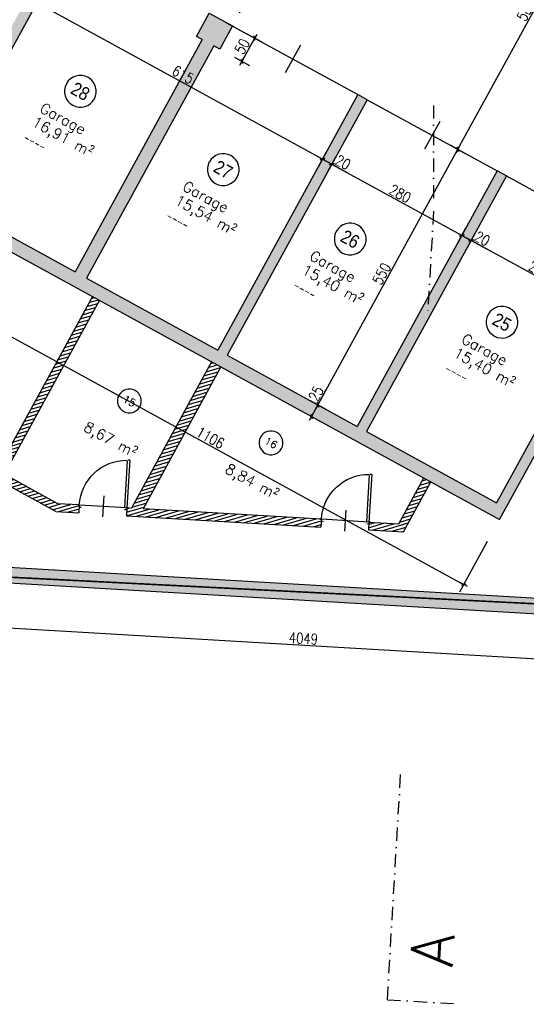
# Model space of a CAD drawing. Header units: centimetres. Extents: x -18458 to 60221, y -11985 to 33979.
# Tile 6 of 50: x 1182 to 2139, y -732 to 1127. Entities that reach past the tile are written whole.
import ezdxf
from ezdxf.enums import TextEntityAlignment as Align

# ---------------------------------------------------------------- set-up
doc = ezdxf.new("R2010")
doc.units = ezdxf.units.CM
doc.header["$LTSCALE"] = 50
doc.header["$MEASUREMENT"] = 0
doc.header["$PDMODE"] = 34
doc.linetypes.add('STRICHPUNKT', pattern=[1, 0.5, -0.25, 0, -0.25])
for name, color, linetype in [('01_Bemassung', 150, 'Continuous'), ('01_Mauern', 1, 'Continuous'), ('01_Mauern_Betonziegel', 147, 'Continuous'), ('01_Schraff_Beton', 5, 'Continuous'), ('01_Schraff_Betonziegel', 125, 'Continuous'), ('01_Text', 2, 'Continuous'), ('01_Tueren', 7, 'Continuous'), ('A-colgrid', 2, 'Continuous')]:
    doc.layers.add(name, color=color, linetype=linetype)
doc.layers.add('01_Grenzen', color=7, linetype='Continuous', true_color=0x3c64f6)
doc.styles.add('ReHe', font='AVGARDN.TTF')
doc.styles.add('Romans', font='Romans.shx')
doc.styles.add('SIPLEX1', font='romans.shx', dxfattribs={"width": 0.8})
doc.dimstyles.new('BEM-50_grundrisse', dxfattribs={"dimscale": 1.6, "dimtxt": 12.5, "dimasz": 0.4, "dimexe": 0.1, "dimexo": 0.5, "dimgap": 2, "dimtad": 1, "dimdec": 0, "dimrnd": 0.5, "dimzin": 12, "dimdsep": 46, "dimtxsty": 'SIPLEX1', "dimblk": 'bempkt', "dimcen": -0.2, "dimdle": 0.05, "dimse1": 1, "dimse2": 1, "dimclrd": 256, "dimclre": 256, "dimclrt": 256, "dimazin": 0, "dimtfac": 1, "dimtdec": 0, "dimtmove": 0, "dimatfit": 2, "dimldrblk": 'BEMPU', "dimfxl": 0, "dimtvp": 1, "dimtolj": 1, "dimtzin": 0, "dimarcsym": 0})
doc.dimstyles.new('Block_bem', dxfattribs={"dimtxt": 6, "dimasz": 0.18, "dimexe": 0.18, "dimexo": 0.0625, "dimgap": 2, "dimtad": 0, "dimdec": 0, "dimzin": 0, "dimdsep": 46, "dimtxsty": 'Standard', "dimcen": 0, "dimse1": 1, "dimse2": 1, "dimsd1": 1, "dimsd2": 1, "dimadec": 0, "dimazin": 0, "dimtfac": 1, "dimtdec": 0, "dimtix": 1, "dimtofl": 0, "dimtmove": 0, "dimatfit": 3, "dimfxl": 0, "dimtolj": 1, "dimtzin": 0, "dimarcsym": 0})
pattern_1 = [(16.2916, (-68.291, 794.7304), (-1.753289, 5.99904), [])]

# ---------------------------------------------------------------- blocks, each defined once
blk = doc.blocks.new('*D31')
at = {"layer": 'Defpoints', "color": 0}
for p in [(4, 0), (86, 0), (86, -4)]:
    blk.add_point(p, dxfattribs=at)
at = {"layer": 'Defpoints', "color": 0, "insert": (50, 0), "char_height": 6, "attachment_point": 5}
blk.add_mtext('\\A1;Pass 82', dxfattribs=at)
blk = doc.blocks.new('rs_Keller')
at = {"layer": '01_Text', "color": 0}
blk.add_arc((0, 35), 22.5, 180.191, 179.809, dxfattribs=at)
at = {"layer": '01_Text', "color": 4, "style": 'Romans'}
blk.add_attdef('NR', text='', height=14, dxfattribs=at).set_placement((0, 35), align=Align.MIDDLE_CENTER)
at = {"layer": '01_Text', "color": 0, "style": 'Romans', "flags": 2}
blk.add_attdef('Keller', (-51.2, -26), '', height=20, dxfattribs=at)
at = {"layer": '01_Text', "color": 0, "style": 'Romans'}
blk.add_attdef('Nettofläche', (-51.2, -56), '', height=20, dxfattribs=at)
blk = doc.blocks.new('rs_Garage')
at = {"layer": '01_Text', "color": 0}
blk.add_arc((0, 40), 30, 180.191, 179.809, dxfattribs=at)
at = {"layer": '01_Text', "color": 0, "style": 'ReHe', "width": 0.9}
blk.add_attdef('GAR_NR', text='', height=25, dxfattribs=at).set_placement((0, 40), align=Align.MIDDLE_CENTER)
at = {"layer": '01_Text', "color": 0, "style": 'Romans'}
for tag, p in [('R_Bez', (-50.8, -31)), ('GAR_FL', (-51.2, -61))]:
    blk.add_attdef(tag, p, '', height=20, dxfattribs=at)
at = {"layer": 'Defpoints', "color": 91, "style": 'Romans'}
blk.add_attdef('Br_fl', (-51.5, -91), '', height=10, dxfattribs=at)
blk = doc.blocks.new('bempkt')
at = {"layer": '01_Bemassung', "color": 0}
for p, q in [((12.5, 0), (-12.5, 0)), ((-4.95, -4.95), (4.95, 4.95)), ((0, -25), (0, 25))]:
    blk.add_line(p, q, dxfattribs=at)
blk = doc.blocks.new('*D284')
at = {"layer": '01_Bemassung', "lineweight": -2}
blk.add_line((3737.5, -173.1), (-303.2, 64), dxfattribs=at)
at = {"layer": 'Defpoints', "color": 0}
for p in [(-297.2, 178.7), (-303.9, 64), (3744.8, -58.5)]:
    blk.add_point(p, dxfattribs=at)
at = {"layer": '01_Bemassung', "lineweight": -2, "xscale": 0.6400000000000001, "yscale": 0.6400000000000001, "zscale": 0.6400000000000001}
for p, rotation in [((-303.9, 64), 176.6421808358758), ((3738.1, -173.1), 356.6421808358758)]:
    blk.add_blockref('bempkt', p, dxfattribs=dict(at, rotation=rotation))
at = {"layer": '01_Bemassung', "insert": (1717.9, -41.4), "char_height": 20, "attachment_point": 5, "rotation": 356.6422, "style": 'SIPLEX1'}
blk.add_mtext('\\A1;4049', dxfattribs=at)
blk = doc.blocks.new('BEMPU')
at = {"layer": '01_Bemassung', "color": 4}
for p, q in [((5, 0), (-5, 0)), ((0, -25), (0, 25))]:
    blk.add_line(p, q, dxfattribs=at)
blk.add_circle((0, 0), 2.5, dxfattribs=at)
blk = doc.blocks.new('*D549')
at = {"layer": '01_Bemassung', "lineweight": -2}
blk.add_line((1214.9, 1158.7), (1753.2, 863.9), dxfattribs=at)
at = {"layer": 'Defpoints', "color": 0}
for p in [(1281.1, 1280.8), (1820.5, 985.4), (1753.8, 863.6)]:
    blk.add_point(p, dxfattribs=at)
at = {"layer": '01_Bemassung', "lineweight": -2, "xscale": 0.6400000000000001, "yscale": 0.6400000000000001, "zscale": 0.6400000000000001}
for p, rotation in [((1214.4, 1159), 151.2916145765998), ((1753.8, 863.6), 331.2916145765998)]:
    blk.add_blockref('bempkt', p, dxfattribs=dict(at, rotation=rotation))
at = {"layer": '01_Bemassung', "insert": (1490.4, 1022.9), "char_height": 20, "attachment_point": 5, "rotation": 331.2916, "style": 'SIPLEX1'}
blk.add_mtext('\\A1;615', dxfattribs=at)
blk = doc.blocks.new('*D550')
at = {"layer": '01_Bemassung', "lineweight": -2}
for p, q in [((1754.3, 863.3), (1770.7, 854.3)), ((1771.3, 854), (1800.2, 838.2))]:
    blk.add_line(p, q, dxfattribs=at)
at = {"layer": 'Defpoints', "color": 0}
for p in [(1820.5, 985.4), (1838, 975.8), (1771.3, 854)]:
    blk.add_point(p, dxfattribs=at)
at = {"layer": '01_Bemassung', "lineweight": -2, "xscale": 0.6400000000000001, "yscale": 0.6400000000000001, "zscale": 0.6400000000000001}
for p, rotation in [((1753.8, 863.6), 151.2916145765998), ((1771.3, 854), 331.2916145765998)]:
    blk.add_blockref('bempkt', p, dxfattribs=dict(at, rotation=rotation))
at = {"layer": '01_Bemassung', "insert": (1792.4, 857.5), "char_height": 20, "attachment_point": 5, "rotation": 331.2916, "style": 'SIPLEX1'}
blk.add_mtext('\\A1;20', dxfattribs=at)
blk = doc.blocks.new('*D551')
at = {"layer": '01_Bemassung', "lineweight": -2}
blk.add_line((1771.9, 853.7), (2016.3, 719.8), dxfattribs=at)
at = {"layer": 'Defpoints', "color": 0}
for p in [(1838, 975.8), (2083.6, 841.3), (2016.9, 719.5)]:
    blk.add_point(p, dxfattribs=at)
at = {"layer": '01_Bemassung', "lineweight": -2, "xscale": 0.6400000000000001, "yscale": 0.6400000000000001, "zscale": 0.6400000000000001}
for p, rotation in [((1771.3, 854), 151.2916145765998), ((2016.9, 719.5), 331.2916145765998)]:
    blk.add_blockref('bempkt', p, dxfattribs=dict(at, rotation=rotation))
at = {"layer": '01_Bemassung', "insert": (1900.4, 798.3), "char_height": 20, "attachment_point": 5, "rotation": 331.2916, "style": 'SIPLEX1'}
blk.add_mtext('\\A1;280', dxfattribs=at)
blk = doc.blocks.new('*D552')
at = {"layer": '01_Bemassung', "lineweight": -2}
for p, q in [((2017.4, 719.2), (2033.9, 710.2)), ((2034.4, 709.9), (2063.3, 694.1))]:
    blk.add_line(p, q, dxfattribs=at)
at = {"layer": 'Defpoints', "color": 0}
for p in [(2083.6, 841.3), (2101.1, 831.7), (2034.4, 709.9)]:
    blk.add_point(p, dxfattribs=at)
at = {"layer": '01_Bemassung', "lineweight": -2, "xscale": 0.6400000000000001, "yscale": 0.6400000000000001, "zscale": 0.6400000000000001}
for p, rotation in [((2016.9, 719.5), 151.2916145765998), ((2034.4, 709.9), 331.2916145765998)]:
    blk.add_blockref('bempkt', p, dxfattribs=dict(at, rotation=rotation))
at = {"layer": '01_Bemassung', "insert": (2055.5, 713.4), "char_height": 20, "attachment_point": 5, "rotation": 331.2916, "style": 'SIPLEX1'}
blk.add_mtext('\\A1;20', dxfattribs=at)
blk = doc.blocks.new('*D553')
at = {"layer": '01_Bemassung', "lineweight": -2}
blk.add_line((2035, 709.6), (2279.4, 575.7), dxfattribs=at)
at = {"layer": 'Defpoints', "color": 0}
for p in [(2101.1, 831.7), (2346.7, 697.2), (2280, 575.4)]:
    blk.add_point(p, dxfattribs=at)
at = {"layer": '01_Bemassung', "lineweight": -2, "xscale": 0.6400000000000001, "yscale": 0.6400000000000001, "zscale": 0.6400000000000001}
for p, rotation in [((2034.4, 709.9), 151.2916145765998), ((2280, 575.4), 331.2916145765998)]:
    blk.add_blockref('bempkt', p, dxfattribs=dict(at, rotation=rotation))
at = {"layer": '01_Bemassung', "insert": (2163.6, 654.2), "char_height": 20, "attachment_point": 5, "rotation": 331.2916, "style": 'SIPLEX1'}
blk.add_mtext('\\A1;280', dxfattribs=at)
blk = doc.blocks.new('*D555')
at = {"layer": '01_Bemassung', "lineweight": -2}
blk.add_line((1561.7, 1177.8), (1604.4, 1154.4), dxfattribs=at)
at = {"layer": 'Defpoints', "color": 0}
for p in [(1605, 1154.1), (1539.8, 1139.1), (1583.7, 1115.1)]:
    blk.add_point(p, dxfattribs=at)
at = {"layer": '01_Bemassung', "lineweight": -2, "xscale": 0.6400000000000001, "yscale": 0.6400000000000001, "zscale": 0.6400000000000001}
for p, rotation in [((1561.2, 1178.1), 151.2916145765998), ((1605, 1154.1), 331.2916145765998)]:
    blk.add_blockref('bempkt', p, dxfattribs=dict(at, rotation=rotation))
at = {"layer": '01_Bemassung', "insert": (1589.4, 1177.7), "char_height": 20, "attachment_point": 5, "rotation": 331.2916, "style": 'SIPLEX1'}
blk.add_mtext('\\A1;50', dxfattribs=at)
blk = doc.blocks.new('*D556')
at = {"layer": '01_Bemassung', "lineweight": -2}
blk.add_line((1602, 1048.8), (1625.4, 1091.5), dxfattribs=at)
at = {"layer": 'Defpoints', "color": 0}
for p in [(1583.7, 1115.1), (1625.7, 1092.1), (1559.7, 1071.3)]:
    blk.add_point(p, dxfattribs=at)
at = {"layer": '01_Bemassung', "lineweight": -2, "xscale": 0.6400000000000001, "yscale": 0.6400000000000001, "zscale": 0.6400000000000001}
for p, rotation in [((1625.7, 1092.1), 61.29161457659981), ((1601.7, 1048.2), 241.2916145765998)]:
    blk.add_blockref('bempkt', p, dxfattribs=dict(at, rotation=rotation))
at = {"layer": '01_Bemassung', "insert": (1602.1, 1076.5), "char_height": 20, "attachment_point": 5, "rotation": 61.2916, "style": 'SIPLEX1'}
blk.add_mtext('\\A1;50', dxfattribs=at)
blk = doc.blocks.new('*D587')
at = {"layer": '01_Bemassung', "lineweight": -2}
for p, q in [((1745.1, 399.6), (1761, 428.5)), ((1733.4, 378.2), (1744.8, 399))]:
    blk.add_line(p, q, dxfattribs=at)
at = {"layer": 'Defpoints', "color": 0}
for p in [(1745.1, 399.6), (2045, 235.4), (2050.5, 203.9)]:
    blk.add_point(p, dxfattribs=at)
at = {"layer": '01_Bemassung', "lineweight": -2, "xscale": 0.6400000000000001, "yscale": 0.6400000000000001, "zscale": 0.6400000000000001}
for p, rotation in [((1745.1, 399.6), 61.29161457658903), ((1733.1, 377.7), 241.291614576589)]:
    blk.add_blockref('bempkt', p, dxfattribs=dict(at, rotation=rotation))
at = {"layer": '01_Bemassung', "insert": (1741.6, 420.7), "char_height": 20, "attachment_point": 5, "rotation": 61.2916, "style": 'SIPLEX1'}
blk.add_mtext('\\A1;25', dxfattribs=at)
blk = doc.blocks.new('*D588')
at = {"layer": '01_Bemassung', "lineweight": -2}
blk.add_line((1745.4, 400.2), (2009, 881.4), dxfattribs=at)
at = {"layer": 'Defpoints', "color": 0}
for p in [(2009.3, 882), (2046, 861.9), (2045, 235.4)]:
    blk.add_point(p, dxfattribs=at)
at = {"layer": '01_Bemassung', "lineweight": -2, "xscale": 0.6400000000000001, "yscale": 0.6400000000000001, "zscale": 0.6400000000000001}
for p, rotation in [((2009.3, 882), 61.29161457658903), ((1745.1, 399.6), 241.291614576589)]:
    blk.add_blockref('bempkt', p, dxfattribs=dict(at, rotation=rotation))
at = {"layer": '01_Bemassung', "insert": (1865.6, 647.1), "char_height": 20, "attachment_point": 5, "rotation": 61.2916, "style": 'SIPLEX1'}
blk.add_mtext('\\A1;550', dxfattribs=at)
blk = doc.blocks.new('*D589')
at = {"layer": '01_Bemassung', "lineweight": -2}
blk.add_line((2009.6, 882.6), (2290, 1394.5), dxfattribs=at)
at = {"layer": 'Defpoints', "color": 0}
for p in [(2290.3, 1395.1), (2327.1, 1375), (2046, 861.9)]:
    blk.add_point(p, dxfattribs=at)
at = {"layer": '01_Bemassung', "lineweight": -2, "xscale": 0.6400000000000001, "yscale": 0.6400000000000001, "zscale": 0.6400000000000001}
for p, rotation in [((2290.3, 1395.1), 61.29161457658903), ((2009.3, 882), 241.291614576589)]:
    blk.add_blockref('bempkt', p, dxfattribs=dict(at, rotation=rotation))
at = {"layer": '01_Bemassung', "insert": (2138.2, 1144.9), "char_height": 20, "attachment_point": 5, "rotation": 61.2916, "style": 'SIPLEX1'}
blk.add_mtext('\\A1;585', dxfattribs=at)
blk = doc.blocks.new('*D610')
at = {"layer": '01_Bemassung', "lineweight": -2}
blk.add_line((1051.4, 591.2), (2020.2, 60.7), dxfattribs=at)
at = {"layer": 'Defpoints', "color": 0}
for p in [(1021.4, 537.9), (2088.1, 183.3), (2020.7, 60.3)]:
    blk.add_point(p, dxfattribs=at)
at = {"layer": '01_Bemassung', "lineweight": -2, "xscale": 0.6400000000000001, "yscale": 0.6400000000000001, "zscale": 0.6400000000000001}
for p, rotation in [((1050.8, 591.6), 151.2916145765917), ((2020.7, 60.3), 331.2916145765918)]:
    blk.add_blockref('bempkt', p, dxfattribs=dict(at, rotation=rotation))
at = {"layer": '01_Bemassung', "insert": (1542.1, 337.5), "char_height": 20, "attachment_point": 5, "rotation": 331.2916, "style": 'SIPLEX1'}
blk.add_mtext('\\A1;1106', dxfattribs=at)
blk = doc.blocks.new('*U30')
at = {"layer": '01_Tueren', "color": 0}
for p, q in [((0, 89.9), (3, 89.9)), ((45, 20), (45, -20)), ((-3, 0), (0, 0)), ((0, 0), (0, -4)), ((93, 0), (90, 0)), ((90, 0), (90, -4)), ((0, -4), (4, -4)), ((90, -4), (86, -4))]:
    blk.add_line(p, q, dxfattribs=at)
blk.add_lwpolyline([(0, 89.9), (0, 0), (4, 0), (4, 88.8)], dxfattribs=at)
blk.add_arc((0, 0), 90, 0, 86.8181, dxfattribs=at)
at = {"layer": 'Defpoints', "color": 91}
blk.add_line((0, 0), (90, 0), dxfattribs=at)
dim = blk.add_linear_dim(base=(86, 0), p1=(4, 0), p2=(86, -4), angle=0, text='Pass <>', dimstyle='Block_bem', dxfattribs=at)
dim.commit()
dim.dimension.update_dxf_attribs({"geometry": '*D31', "text_midpoint": (50, 0), "dimtype": 160})

msp = doc.modelspace()

# ---------------------------------------------------------------- hatches: boundary and pattern name
at = {"layer": '01_Schraff_Beton'}
h = msp.add_hatch(dxfattribs=at)
h.set_pattern_fill('ANSI33', color=256, scale=50, style=0)
h.set_pattern_definition([(286.2916, (1816.673, 2258.775), (11.99808, 3.50658), []), (286.2916, (1812.427, 2251.023), (11.99808, 3.50658), [6.25, -3.125])])
h.paths.add_polyline_path([(-286.1, 879.8), (-284.1, 912.9), (-397.2, 974.9), (-266.5, 1213.5), (-232.8, 1275), (-157.2, 1413), (2088.1, 183.3), (2275.6, 525.7), (2284.4, 520.9), (2294, 538.4), (2285.2, 543.2), (2353.3, 667.6), (2364.3, 667.6), (2364.3, 687.6), (2346.7, 697.2), (2082.5, 214.8), (1837, 349.3), (2101.1, 831.7), (2083.6, 841.3), (1819.4, 358.9), (1573.8, 493.4), (1838, 975.8), (1820.5, 985.4), (1556.3, 503), (1308.5, 638.7), (1548.7, 1077.3), (1559.7, 1071.3), (1583.7, 1115.1), (1539.8, 1139.1), (1515.8, 1095.3), (1526.8, 1089.3), (1286.6, 650.7), (1016.9, 798.4), (1281.1, 1280.8), (1263.5, 1290.4), (999.3, 808.1), (729.6, 955.8), (969.8, 1394.3), (980.8, 1388.3), (1004.8, 1432.1), (960.9, 1456.2), (936.9, 1412.3), (947.9, 1406.3), (707.7, 967.8), (443.5, 1112.5), (707.7, 1594.9), (690.2, 1604.5), (426, 1122.1), (168.3, 1263.2), (432.5, 1745.6), (410.6, 1757.6), (146.4, 1275.2), (-145.2, 1434.9), (740.7, 3052.5), (872.2, 2980.4), (786.1, 2823.2), (946.2, 2735.5), (691.6, 2270.7), (713.5, 2258.7), (968.1, 2723.5), (1221.2, 2584.9), (966.6, 2120.1), (988.5, 2108), (1243.1, 2572.9), (1507.5, 2428.1), (1320.2, 2086), (1313.6, 2089.6), (1246.3, 1966.9), (1281.4, 1947.6), (1348.7, 2070.4), (1342.1, 2074), (1529.4, 2416.1), (1799.1, 2268.4), (1544.5, 1803.5), (1562.1, 1793.9), (1816.7, 2258.8), (2086.4, 2111.1), (1889.4, 1751.5), (1885, 1753.9), (1827.4, 1648.6), (1858.1, 1631.8), (1915.7, 1737.1), (1911.4, 1739.5), (2108.3, 2099.1), (2356.1, 1963.4), (2101.5, 1498.5), (2119, 1488.9), (2373.6, 1953.8), (2531.9, 1867.1), (2531.9, 1829.9), (2599.8, 1829.9), (2619.2, 1819.3), (2364.6, 1354.4), (2500.7, 1279.9), (2505.8, 1299.9), (2391.8, 1362.3), (2647.8, 1829.9), (2597.4, 1859.9), (2597.1, 1859.9), (815.7, 2835.5), (901.2, 2991.7), (901.2, 3014.9), (881.2, 3014.9), (881.2, 3004), (752.7, 3074.4), (881.2, 3309.1), (901.2, 3345.6), (1056.9, 3629.9), (1039.1, 3659.9), (-437.9, 963)])
h = msp.add_hatch(dxfattribs=at)
h.set_pattern_fill('ANSI33', color=256, scale=50, style=0)
h.set_pattern_definition([(41.64218, (-328.859, 150.47), (-8.305957, 9.341364), []), (41.64218, (-320.035, 149.952), (-8.305957, 9.341364), [6.25, -3.125])])
h.paths.add_polyline_path([(-254.2, 911.2), (-284.1, 912.9), (-286.1, 879.8), (-328.9, 150.5), (3732, -87.8), (3734.8, -57.9), (3704.4, -56.1), (3704.4, 39), (3705.9, 64), (3694.4, 64.7), (3694.4, 699.9), (3674.4, 699.9), (3674.4, -54.4), (3394.4, -37.9), (3374.4, -36.8), (3094.4, -20.3), (3074.4, -19.2), (2794.4, -2.7), (2774.4, -1.6), (2494.4, 14.9), (2474.4, 16), (-297.2, 178.7)])
at = {"layer": '01_Schraff_Betonziegel'}
h = msp.add_hatch(dxfattribs=at)
h.set_pattern_fill('ANSI31', color=256, scale=50, style=0)
h.set_pattern_definition(pattern_1)
h.paths.add_polyline_path([(1332.6, 597), (1319.4, 604.2), (1139.5, 275.8), (1091.3, 302.2), (1084.1, 289), (1250.2, 198.1), (1293.8, 195.5), (1294.6, 210.5), (1254.4, 212.8), (1152.7, 268.6)])
h = msp.add_hatch(dxfattribs=at)
h.set_pattern_fill('ANSI31', color=256, scale=50, style=0)
h.set_pattern_definition(pattern_1)
h.paths.add_polyline_path([(1415, 203.4), (1561.8, 471.5), (1544.3, 481.1), (1392.9, 204.7), (1384.5, 205.2), (1383.6, 190.2), (1750.9, 168.7), (1751.8, 183.7)])
h = msp.add_hatch(dxfattribs=at)
h.set_pattern_fill('ANSI31', color=256, scale=50, style=0)
h.set_pattern_definition(pattern_1)
h.paths.add_polyline_path([(1958.5, 254.3), (1945.3, 261.5), (1898, 175.1), (1841.6, 178.4), (1840.7, 163.4), (1906.6, 159.6)])

# ---------------------------------------------------------------- linework, layer by layer
at = {"layer": '01_Bemassung'}
msp.add_line((2028.4, 74.4), (2065.5, 142), dxfattribs=at)
at = {"layer": '01_Grenzen', "linetype": 'STRICHPUNKT', "const_width": 3}
msp.add_lwpolyline([(8825.3, 4800.9), (8046.5, 4626.1), (7291.1, 4447.8), (6752.6, 4129.5), (6497.6, 4065.4), (5921.8, 3980.5), (5927.6, 3659.9), (830.7, 3659.9), (796.4, 3597.7), (721.1, 3457), (413.7, 2891.3), (-656, 944.6), (-1092.3, 177), (509.1, 107.3), (3605.6, -49.4), (6371.7, -219.6), (7220.6, -259.4), (8865.8, -368.2), (8841.7, 1305.7), (8834.5, 3007.4), (8830.4, 3481.3), (8821.5, 4491.8), (8825.3, 4800.9)], dxfattribs=at)
at = {"layer": '01_Mauern'}
for p, q in [((-157.2, 1413), (2088.1, 183.3)), ((1281.1, 1280.8), (1016.9, 798.4)), ((1526.8, 1089.3), (1286.6, 650.7)), ((1548.7, 1077.3), (1308.5, 638.7)), ((1820.5, 985.4), (1556.3, 503)), ((1838, 975.8), (1820.5, 985.4)), ((1838, 975.8), (1573.8, 493.4)), ((2083.6, 841.3), (1819.4, 358.9)), ((2101.1, 831.7), (2083.6, 841.3)), ((2101.1, 831.7), (1837, 349.3)), ((1016.9, 798.4), (1286.6, 650.7)), ((2346.7, 697.2), (2082.5, 214.8)), ((1308.5, 638.7), (1556.3, 503)), ((2088.1, 183.3), (2275.6, 525.7)), ((1573.8, 493.4), (1819.4, 358.9)), ((1837, 349.3), (2082.5, 214.8)), ((-297.2, 178.7), (2474.4, 16)), ((3732, -87.8), (-328.9, 150.5))]:
    msp.add_line(p, q, dxfattribs=at)
msp.add_lwpolyline([(1526.8, 1089.3), (1515.8, 1095.3), (1539.8, 1139.1), (1583.7, 1115.1), (1559.7, 1071.3), (1548.7, 1077.3)], dxfattribs=at)
at = {"layer": '01_Mauern_Betonziegel'}
for p, q in [((1319.4, 604.2), (1139.5, 275.8)), ((1332.6, 597), (1152.7, 268.6)), ((1544.3, 481.1), (1392.9, 204.7)), ((1561.8, 471.5), (1415, 203.4)), ((1250.2, 198.1), (1084.1, 289)), ((1254.4, 212.8), (1152.7, 268.6)), ((1898, 175.1), (1945.3, 261.5)), ((1906.6, 159.6), (1958.5, 254.3)), ((1294.6, 210.5), (1254.4, 212.8)), ((1294.6, 210.5), (1293.8, 195.5)), ((1384.5, 205.2), (1383.6, 190.2)), ((1384.5, 205.2), (1392.9, 204.7)), ((1250.2, 198.1), (1293.8, 195.5)), ((1383.6, 190.2), (1750.9, 168.7)), ((1751.8, 183.7), (1415, 203.4)), ((1751.8, 183.7), (1750.9, 168.7)), ((1841.6, 178.4), (1840.7, 163.4)), ((1841.6, 178.4), (1898, 175.1)), ((1840.7, 163.4), (1906.6, 159.6))]:
    msp.add_line(p, q, dxfattribs=at)
at = {"layer": '01_Text', "color": 190, "linetype": 'STRICHPUNKT'}
for p, q in [((1963.6, 965), (1963.6, 765)), ((1963.6, 765), (1951.9, 565.3)), ((1876.3, -723.5), (1902.7, -274.2)), ((1876.3, -723.5), (2026, -732.3))]:
    msp.add_line(p, q, dxfattribs=at)
at = {"layer": '01_Tueren'}
for p, q in [((1572.7, 1121.1), (1820.5, 985.4)), ((1712.1, 1079), (1683.3, 1026.4)), ((1838, 975.8), (2083.6, 841.3)), ((1975.2, 934.9), (1946.4, 882.3)), ((2101.1, 831.7), (2346.7, 697.2))]:
    msp.add_line(p, q, dxfattribs=at)

# ---------------------------------------------------------------- block references
at = {"layer": '01_Text'}
ref = msp.add_blockref('rs_Keller', (1372.4, 376.2), dxfattribs=dict(at, rotation=331.2916145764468))
ref.add_attrib('NR', '15', dxfattribs={"color": 4, "height": 14, "rotation": 331.2916, "style": 'Romans'}).set_placement((1389.3, 406.9), align=Align.MIDDLE_CENTER)
ref.add_attrib('Nettofläche', '8,67 m²', (1300.7, 351.7), dxfattribs={"color": 0, "height": 20, "rotation": 331.2916, "style": 'Romans'})
ref = msp.add_blockref('rs_Keller', (1639.8, 297.1), dxfattribs=dict(at, rotation=331.2916145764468))
ref.add_attrib('NR', '16', dxfattribs={"color": 4, "height": 14, "rotation": 331.2916, "style": 'Romans'}).set_placement((1656.6, 327.8), align=Align.MIDDLE_CENTER)
ref.add_attrib('Nettofläche', '8,84 m²', (1568, 272.6), dxfattribs={"color": 0, "height": 20, "rotation": 331.2916, "style": 'Romans'})
at = {"layer": '01_Tueren', "xscale": -1, "rotation": 356.642180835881}
for p in [(1384.5, 205.2), (1841.6, 178.4)]:
    msp.add_blockref('*U30', p, dxfattribs=at)
at = {"layer": 'A-colgrid', "rotation": 331.2916145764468}
for p, values in [((1277.5, 956.5), {'GAR_NR': '28', 'R_Bez': 'Garage', 'GAR_FL': '16,91 m²', 'Br_fl': '----'}), ((1547.2, 808.8), {'GAR_NR': '27', 'R_Bez': 'Garage', 'GAR_FL': '15,54 m²', 'Br_fl': '----'}), ((1786.9, 677.5), {'GAR_NR': '26', 'R_Bez': 'Garage', 'GAR_FL': '15,40 m²', 'Br_fl': '----'}), ((2073.5, 520.6), {'GAR_NR': '25', 'R_Bez': 'Garage', 'GAR_FL': '15,40 m²', 'Br_fl': '----'})]:
    msp.add_blockref('rs_Garage', p, dxfattribs=at).add_auto_attribs(values)

# ---------------------------------------------------------------- texts
at = {"layer": '01_Text', "color": 190, "linetype": 'STRICHPUNKT', "style": 'Romans'}
msp.add_text('A', height=80, rotation=86.6422, dxfattribs=at).set_placement((2001.2, -632.1), align=Align.CENTER)

# ---------------------------------------------------------------- dimensions: what is measured, and where the dimension line sits
at = {"layer": '01_Bemassung'}
for base, p1, p2, angle, picture, middle in [((2290.3, 1395.1), (2046, 861.9), (2327.1, 1375), 61.2916, '*D589', (2138.2, 1144.9)), ((1753.8, 863.6), (1281.1, 1280.8), (1820.5, 985.4), 331.2916, '*D549', (1490.4, 1022.9)), ((1605, 1154.1), (1539.8, 1139.1), (1583.7, 1115.1), 331.2916, '*D555', (1589.4, 1177.7)), ((1625.7, 1092.1), (1559.7, 1071.3), (1583.7, 1115.1), 61.2916, '*D556', (1602.1, 1076.5)), ((1771.3, 854), (1820.5, 985.4), (1838, 975.8), 331.2916, '*D550', (1792.4, 857.5)), ((2016.9, 719.5), (1838, 975.8), (2083.6, 841.3), 331.2916, '*D551', (1900.4, 798.3)), ((2009.3, 882), (2045, 235.4), (2046, 861.9), 61.2916, '*D588', (1865.6, 647.1)), ((2034.4, 709.9), (2083.6, 841.3), (2101.1, 831.7), 331.2916, '*D552', (2055.5, 713.4)), ((2280, 575.4), (2101.1, 831.7), (2346.7, 697.2), 331.2916, '*D553', (2163.6, 654.2)), ((2020.7, 60.3), (1021.4, 537.9), (2088.1, 183.3), 331.2916, '*D610', (1542.1, 337.5)), ((1745.1, 399.6), (2050.5, 203.9), (2045, 235.4), 61.2916, '*D587', (1741.6, 420.7)), ((-303.9, 64), (3744.8, -58.5), (-297.2, 178.7), 356.6422, '*D284', (1717.9, -41.4))]:
    dim = msp.add_linear_dim(base=base, p1=p1, p2=p2, angle=angle, dimstyle='BEM-50_grundrisse', dxfattribs=at)
    dim.commit()
    dim.dimension.update_dxf_attribs({"geometry": picture, "text_midpoint": middle})

doc.saveas('drawing.dxf')
